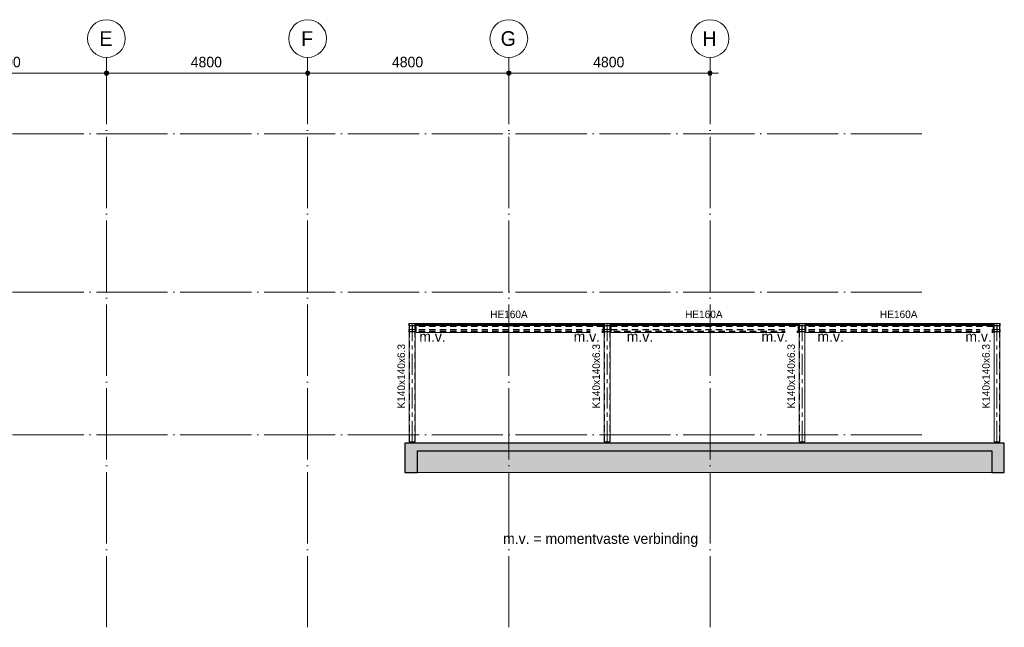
# Model space of a CAD drawing. Header units: millimetres. Extents: x -1359 to 538036, y -4592 to 9900.
# Tile 6 of 43: x 71906 to 95395, y -4592 to 9900. Entities that reach past the tile are written whole.
import ezdxf

# ---------------------------------------------------------------- set-up
doc = ezdxf.new("R2010")
doc.units = ezdxf.units.MM
for name, pattern in [('WSP_hartlijn', [800, 500, -100, 100, -100]), ('WSP_hhidden', [250, 150, -100]), ('WSP_stramienlijn', [2000, 1700, -150, 0, -150])]:
    doc.linetypes.add(name, pattern=pattern)
for name, color, linetype, lineweight in [('00_algemeen - hartlijn', 7, 'WSP_hartlijn', 13), ('00_algemeen - hhidden - 0_13mm', 7, 'WSP_hhidden', 13), ('00_maatvoering', 8, 'Continuous', 13), ('00_maatvoering-100', 8, 'Continuous', 13), ('00_text', 7, 'Continuous', 13), ('07_stramien', 4, 'Continuous', 13), ('07_stramien - levels', 7, 'Continuous', 13), ('16_funderingsconstructies - voeten en balken -cut-', 3, 'Continuous', 25), ('23_vloeren - hatch', 1, 'Continuous', 18), ('23_vloeren -cut-', 3, 'Continuous', 25), ('28_hoofddraagconstructies - kolommen en liggers', 1, 'Continuous', 13), ('28_hoofddraagconstructies - kolommen en liggers - hout', 1, 'Continuous', 13), ('28_hoofddraagconstructies - kolommen en liggers - staal', 1, 'Continuous', 13), ('28_hoofddraagconstructies - kolommen en liggers - staal -cut-', 2, 'Continuous', 13), ('28_hoofddraagconstructies - tags', 7, 'Continuous', 18)]:
    doc.layers.add(name, color=color, linetype=linetype, lineweight=lineweight)
doc.layers.add('16_funderingsconstructies - voeten en balken', color=2, linetype='Continuous')
doc.styles.add('Revittext', font='txt', dxfattribs={"height": 250})
doc.styles.add('Revittext_1', font='txt', dxfattribs={"height": 180})
doc.styles.add('Revittext_2', font='txt', dxfattribs={"height": 350})
doc.dimstyles.new('WSP_25_-_transparant', dxfattribs={"dimscale": 304.8, "dimtxt": 252.223969, "dimasz": 1.312336, "dimexe": 0.656168, "dimexo": 0.0625, "dimgap": 0.213255, "dimtad": 1, "dimdec": 0, "dimzin": 0, "dimdsep": 46, "dimtxsty": 'Revittext', "dimblk1": 'DOTSMALL', "dimblk2": 'DOTSMALL', "dimsah": 1, "dimcen": 0.09, "dimdle": 0.656168, "dimazin": 0, "dimtfac": 1, "dimtdec": 4, "dimtix": 1, "dimtmove": 0, "dimatfit": 3, "dimfxl": 0.656168, "dimfxlon": 1, "dimtvp": 1, "dimtolj": 1, "dimtzin": 0, "dimarcsym": 2})

# ---------------------------------------------------------------- blocks, each defined once
blk = doc.blocks.new('28_WSP_SF_staal - HE v21-0 - HE160A-1335119-as 5')
at = {"layer": '28_hoofddraagconstructies - kolommen en liggers', "linetype": 'WSP_hhidden'}
blk.add_hatch(color=256, dxfattribs=at).paths.add_polyline_path([(36065, 2454), (36225, 2454), (36225, 2463), (36160, 2463), (36154, 2466), (36149, 2471), (36148, 2478), (36148, 2585), (36151, 2591), (36156, 2595), (36163, 2597), (36225, 2597), (36225, 2606), (36065, 2606), (36065, 2597), (36130, 2596), (36136, 2594), (36141, 2588), (36142, 2582), (36142, 2474), (36139, 2468), (36134, 2464), (36126, 2463), (36065, 2463)])
at = {"layer": '00_algemeen - hartlijn'}
blk.add_line((36145, 2654), (36145, 2606), dxfattribs=at)
at = {"layer": '28_hoofddraagconstructies - kolommen en liggers - staal'}
for p, q in [((36065, 2654), (36070, 2654)), ((36065, 2606), (36065, 2654)), ((36077, 2654), (36213, 2654)), ((36220, 2654), (36225, 2654)), ((36225, 2654), (36225, 2606)), ((36065, 2511), (36127, 2511)), ((36065, 2511), (36065, 2463)), ((36163, 2511), (36225, 2511)), ((36225, 2511), (36225, 2463))]:
    blk.add_line(p, q, dxfattribs=at)
for centre, start_param, end_param in [((36127, 2526), 4.712389, 6.257775), ((36163, 2526), 3.167003, 4.712389)]:
    blk.add_ellipse(centre, major_axis=(15, 0), ratio=0.999886, start_param=start_param, end_param=end_param, dxfattribs=at)
at = {"layer": '28_hoofddraagconstructies - kolommen en liggers - staal -cut-'}
for p, q in [((36065, 2606), (36065, 2597)), ((36225, 2606), (36065, 2606)), ((36065, 2597), (36127, 2597)), ((36163, 2597), (36225, 2597)), ((36225, 2597), (36225, 2606)), ((36127, 2463), (36065, 2463)), ((36065, 2463), (36065, 2454)), ((36065, 2454), (36225, 2454)), ((36142, 2582), (36142, 2478)), ((36148, 2478), (36148, 2582)), ((36225, 2463), (36163, 2463)), ((36225, 2454), (36225, 2463))]:
    blk.add_line(p, q, dxfattribs=at)
at = {"layer": '28_hoofddraagconstructies - kolommen en liggers - staal -cut-', "flags": 128}
for points in [[(36127, 2597), (36130, 2596), (36134, 2595), (36136, 2594), (36139, 2591), (36141, 2588), (36142, 2585), (36142, 2582)], [(36148, 2582), (36148, 2585), (36149, 2588), (36151, 2591), (36154, 2594), (36156, 2595), (36160, 2596), (36163, 2597)], [(36142, 2478), (36142, 2474), (36141, 2471), (36139, 2468), (36136, 2466), (36134, 2464), (36130, 2463), (36127, 2463)], [(36163, 2463), (36160, 2463), (36156, 2464), (36154, 2466), (36151, 2468), (36149, 2471), (36148, 2474), (36148, 2478)]]:
    blk.add_lwpolyline(points, dxfattribs=at)
blk = doc.blocks.new('28_WSP_SF_staal - HE v21-0 - HE160A-V19-as 5')
at = {"layer": '28_hoofddraagconstructies - kolommen en liggers', "linetype": 'WSP_hhidden'}
blk.add_hatch(color=256, dxfattribs=at).paths.add_polyline_path([(31415, 2454), (31575, 2454), (31575, 2463), (31510, 2463), (31504, 2466), (31499, 2471), (31498, 2478), (31498, 2585), (31501, 2591), (31506, 2595), (31513, 2597), (31575, 2597), (31575, 2606), (31415, 2606), (31415, 2597), (31480, 2596), (31486, 2594), (31491, 2588), (31492, 2582), (31492, 2474), (31489, 2468), (31484, 2464), (31477, 2463), (31415, 2463)])
at = {"layer": '00_algemeen - hartlijn'}
blk.add_line((31495, 2654), (31495, 2606), dxfattribs=at)
at = {"layer": '28_hoofddraagconstructies - kolommen en liggers - staal'}
for p, q in [((31415, 2654), (31563, 2654)), ((31415, 2606), (31415, 2654)), ((31570, 2654), (31575, 2654)), ((31575, 2654), (31575, 2606)), ((31415, 2511), (31477, 2511)), ((31415, 2511), (31415, 2463)), ((31513, 2511), (31575, 2511)), ((31575, 2511), (31575, 2463))]:
    blk.add_line(p, q, dxfattribs=at)
for centre, start_param, end_param in [((31477, 2526), 4.712389, 6.257775), ((31513, 2526), 3.167003, 4.712389)]:
    blk.add_ellipse(centre, major_axis=(15, 0), ratio=0.999886, start_param=start_param, end_param=end_param, dxfattribs=at)
at = {"layer": '28_hoofddraagconstructies - kolommen en liggers - staal -cut-'}
for p, q in [((31415, 2606), (31415, 2597)), ((31575, 2606), (31415, 2606)), ((31415, 2597), (31477, 2597)), ((31513, 2597), (31575, 2597)), ((31575, 2597), (31575, 2606)), ((31477, 2463), (31415, 2463)), ((31415, 2463), (31415, 2454)), ((31415, 2454), (31575, 2454)), ((31492, 2582), (31492, 2478)), ((31498, 2478), (31498, 2582)), ((31575, 2463), (31513, 2463)), ((31575, 2454), (31575, 2463))]:
    blk.add_line(p, q, dxfattribs=at)
at = {"layer": '28_hoofddraagconstructies - kolommen en liggers - staal -cut-', "flags": 128}
for points in [[(31477, 2597), (31480, 2596), (31484, 2595), (31486, 2594), (31489, 2591), (31491, 2588), (31492, 2585), (31492, 2582)], [(31498, 2582), (31498, 2585), (31499, 2588), (31501, 2591), (31504, 2594), (31506, 2595), (31510, 2596), (31513, 2597)], [(31492, 2478), (31492, 2474), (31491, 2471), (31489, 2468), (31486, 2466), (31484, 2464), (31480, 2463), (31477, 2463)], [(31513, 2463), (31510, 2463), (31506, 2464), (31504, 2466), (31501, 2468), (31499, 2471), (31498, 2474), (31498, 2478)]]:
    blk.add_lwpolyline(points, dxfattribs=at)
blk = doc.blocks.new('28_WSP_SF_staal - HE v21-0 - HE160A-V20-as 5')
at = {"layer": '28_hoofddraagconstructies - kolommen en liggers', "linetype": 'WSP_hhidden'}
blk.add_hatch(color=256, dxfattribs=at).paths.add_polyline_path([(40875, 2454), (40875, 2463), (40810, 2463), (40804, 2466), (40799, 2471), (40798, 2478), (40798, 2585), (40801, 2591), (40806, 2595), (40813, 2597), (40875, 2597), (40875, 2606), (40715, 2606), (40715, 2597), (40780, 2596), (40786, 2594), (40791, 2588), (40792, 2582), (40792, 2474), (40789, 2468), (40784, 2464), (40777, 2463), (40715, 2463), (40715, 2454), (40788, 2454)])
at = {"layer": '00_algemeen - hartlijn'}
blk.add_line((40795, 2654), (40795, 2606), dxfattribs=at)
at = {"layer": '28_hoofddraagconstructies - kolommen en liggers - staal'}
for p, q in [((40715, 2654), (40720, 2654)), ((40715, 2606), (40715, 2654)), ((40727, 2654), (40863, 2654)), ((40870, 2654), (40875, 2654)), ((40875, 2654), (40875, 2606)), ((40715, 2511), (40777, 2511)), ((40715, 2511), (40715, 2463)), ((40813, 2511), (40875, 2511)), ((40875, 2511), (40875, 2463))]:
    blk.add_line(p, q, dxfattribs=at)
for centre, start_param, end_param in [((40777, 2526), 4.712389, 6.257775), ((40813, 2526), 3.167003, 4.712389)]:
    blk.add_ellipse(centre, major_axis=(15, 0), ratio=0.999886, start_param=start_param, end_param=end_param, dxfattribs=at)
at = {"layer": '28_hoofddraagconstructies - kolommen en liggers - staal -cut-'}
for p, q in [((40715, 2606), (40715, 2597)), ((40875, 2606), (40715, 2606)), ((40715, 2597), (40777, 2597)), ((40813, 2597), (40875, 2597)), ((40875, 2597), (40875, 2606)), ((40777, 2463), (40715, 2463)), ((40715, 2463), (40715, 2454)), ((40715, 2454), (40875, 2454)), ((40792, 2582), (40792, 2478)), ((40798, 2478), (40798, 2582)), ((40875, 2463), (40813, 2463)), ((40875, 2454), (40875, 2463))]:
    blk.add_line(p, q, dxfattribs=at)
at = {"layer": '28_hoofddraagconstructies - kolommen en liggers - staal -cut-', "flags": 128}
for points in [[(40777, 2597), (40780, 2596), (40784, 2595), (40786, 2594), (40789, 2591), (40791, 2588), (40792, 2585), (40792, 2582)], [(40798, 2582), (40798, 2585), (40799, 2588), (40801, 2591), (40804, 2594), (40806, 2595), (40810, 2596), (40813, 2597)], [(40792, 2478), (40792, 2474), (40791, 2471), (40789, 2468), (40786, 2466), (40784, 2464), (40780, 2463), (40777, 2463)], [(40813, 2463), (40810, 2463), (40806, 2464), (40804, 2466), (40801, 2468), (40799, 2471), (40798, 2474), (40798, 2478)]]:
    blk.add_lwpolyline(points, dxfattribs=at)
blk = doc.blocks.new('28_WSP_SF_staal - HE v21-0 - HE160A-V21-as 5')
at = {"layer": '28_hoofddraagconstructies - kolommen en liggers', "linetype": 'WSP_hhidden'}
blk.add_hatch(color=256, dxfattribs=at).paths.add_polyline_path([(45449, 2454), (45525, 2454), (45525, 2463), (45460, 2463), (45454, 2466), (45449, 2472), (45448, 2478), (45448, 2585), (45451, 2591), (45456, 2595), (45463, 2597), (45525, 2597), (45525, 2606), (45365, 2606), (45365, 2597), (45430, 2596), (45436, 2594), (45441, 2588), (45442, 2582), (45442, 2474), (45439, 2468), (45434, 2464), (45427, 2463), (45365, 2463), (45365, 2454)])
at = {"layer": '00_algemeen - hartlijn'}
blk.add_line((45445, 2654), (45445, 2606), dxfattribs=at)
at = {"layer": '28_hoofddraagconstructies - kolommen en liggers - staal'}
for p, q in [((45365, 2654), (45370, 2654)), ((45365, 2606), (45365, 2654)), ((45377, 2654), (45525, 2654)), ((45525, 2654), (45525, 2606)), ((45365, 2511), (45427, 2511)), ((45365, 2511), (45365, 2463)), ((45463, 2511), (45525, 2511)), ((45525, 2511), (45525, 2463))]:
    blk.add_line(p, q, dxfattribs=at)
for centre, start_param, end_param in [((45427, 2526), 4.712389, 6.257775), ((45463, 2526), 3.167003, 4.712389)]:
    blk.add_ellipse(centre, major_axis=(15, 0), ratio=0.999886, start_param=start_param, end_param=end_param, dxfattribs=at)
at = {"layer": '28_hoofddraagconstructies - kolommen en liggers - staal -cut-'}
for p, q in [((45365, 2606), (45365, 2597)), ((45525, 2606), (45365, 2606)), ((45365, 2597), (45427, 2597)), ((45463, 2597), (45525, 2597)), ((45525, 2597), (45525, 2606)), ((45427, 2463), (45365, 2463)), ((45365, 2463), (45365, 2454)), ((45365, 2454), (45525, 2454)), ((45442, 2582), (45442, 2478)), ((45448, 2478), (45448, 2582)), ((45525, 2463), (45463, 2463)), ((45525, 2454), (45525, 2463))]:
    blk.add_line(p, q, dxfattribs=at)
at = {"layer": '28_hoofddraagconstructies - kolommen en liggers - staal -cut-', "flags": 128}
for points in [[(45427, 2597), (45430, 2596), (45434, 2595), (45436, 2594), (45439, 2591), (45441, 2588), (45442, 2585), (45442, 2582)], [(45448, 2582), (45448, 2585), (45449, 2588), (45451, 2591), (45454, 2594), (45456, 2595), (45460, 2596), (45463, 2597)], [(45442, 2478), (45442, 2474), (45441, 2471), (45439, 2468), (45436, 2466), (45434, 2464), (45430, 2463), (45427, 2463)], [(45463, 2463), (45460, 2463), (45456, 2464), (45454, 2466), (45451, 2468), (45449, 2471), (45448, 2474), (45448, 2478)]]:
    blk.add_lwpolyline(points, dxfattribs=at)
blk = doc.blocks.new('28_WSP_SC_staal - RHS v18-0 - SHSC 140x140x6_3 - S275-V24-as 5')
at = {"layer": '00_algemeen - hartlijn'}
for p, q in [((45445, 2654), (45445, 2655)), ((45445, -170), (45445, 2454))]:
    blk.add_line(p, q, dxfattribs=at)
at = {"layer": '00_algemeen - hhidden - 0_13mm'}
for p, q in [((45381, 2654), (45381, 2655)), ((45381, 2511), (45381, 2597)), ((45509, 2654), (45509, 2655)), ((45509, 2511), (45509, 2597)), ((45381, -170), (45381, 2454)), ((45509, -170), (45509, 2454))]:
    blk.add_line(p, q, dxfattribs=at)
at = {"layer": '28_hoofddraagconstructies - kolommen en liggers', "linetype": 'WSP_hhidden'}
for p, q in [((45381, 2597), (45381, 2654)), ((45445, 2454), (45445, 2606)), ((45509, 2597), (45509, 2654)), ((45381, 2454), (45381, 2511)), ((45509, 2454), (45509, 2511))]:
    blk.add_line(p, q, dxfattribs=at)
blk = doc.blocks.new('28_WSP_SF_staal - HE v21-0 - HE160A-V25-as 5')
at = {"layer": '00_algemeen - hartlijn'}
for p, q in [((31588, 2579), (31578, 2579)), ((36062, 2579), (36052, 2579))]:
    blk.add_line(p, q, dxfattribs=at)
at = {"layer": '28_hoofddraagconstructies - kolommen en liggers', "linetype": 'WSP_hhidden'}
blk.add_line((36052, 2579), (31588, 2579), dxfattribs=at)
blk = doc.blocks.new('28_WSP_SF_staal - HE v21-0 - HE160A-V18-as 5')
at = {"layer": '00_algemeen - hartlijn'}
for p, q in [((36228, 2579), (36238, 2579)), ((40702, 2579), (40712, 2579))]:
    blk.add_line(p, q, dxfattribs=at)
at = {"layer": '28_hoofddraagconstructies - kolommen en liggers', "linetype": 'WSP_hhidden'}
blk.add_line((36238, 2579), (40702, 2579), dxfattribs=at)
blk = doc.blocks.new('28_WSP_SF_staal - STRIP v18-0 - RECT 60x6-1335120-as 5')
at = {"layer": '28_hoofddraagconstructies - kolommen en liggers', "linetype": 'WSP_hhidden'}
blk.add_hatch(color=256, dxfattribs=at).paths.add_polyline_path([(42962, 2600), (43037, 2600), (43037, 2606), (42962, 2606)])
for p, q in [((43090, 2608), (43115, 2609)), ((43490, 2609), (43121, 2601)), ((43190, 2609), (43166, 2608)), ((43552, 2618), (43576, 2618)), ((43651, 2618), (43627, 2618)), ((43951, 2618), (43627, 2612)), ((44013, 2627), (44037, 2627)), ((44112, 2627), (44088, 2627)), ((44412, 2627), (44088, 2621)), ((44474, 2636), (44499, 2637)), ((44574, 2637), (44549, 2636)), ((44874, 2637), (44549, 2630)), ((44935, 2645), (44960, 2646)), ((45035, 2646), (45011, 2645)), ((45335, 2646), (45011, 2639)), ((45412, 2647), (45365, 2646)), ((45412, 2653), (45412, 2647))]:
    blk.add_line(p, q, dxfattribs=at)
at = {"layer": '28_hoofddraagconstructies - kolommen en liggers - staal'}
for p, q in [((42962, 2606), (43090, 2608)), ((43166, 2608), (43037, 2606)), ((43120, 2601), (43037, 2600)), ((43120, 2609), (43552, 2618)), ((43627, 2618), (43195, 2609)), ((43627, 2612), (43495, 2609)), ((43581, 2618), (44013, 2627)), ((44088, 2627), (43656, 2618)), ((44088, 2621), (43956, 2618)), ((44042, 2627), (44474, 2636)), ((44549, 2636), (44117, 2627)), ((44549, 2630), (44417, 2627)), ((44503, 2637), (44935, 2645)), ((45011, 2645), (44579, 2637)), ((45011, 2639), (44879, 2637)), ((44965, 2646), (45365, 2654)), ((45412, 2653), (45040, 2646)), ((45365, 2646), (45340, 2646)), ((45365, 2654), (45411, 2653))]:
    blk.add_line(p, q, dxfattribs=at)
at = {"layer": '28_hoofddraagconstructies - kolommen en liggers - staal -cut-'}
for p, q in [((42962, 2606), (42962, 2600)), ((43037, 2606), (42962, 2606)), ((42962, 2600), (43037, 2600)), ((43037, 2600), (43037, 2606))]:
    blk.add_line(p, q, dxfattribs=at)
blk = doc.blocks.new('28_WSP_SF_staal - STRIP v18-0 - RECT 60x6-1335121-as 5')
at = {"layer": '28_hoofddraagconstructies - kolommen en liggers', "linetype": 'WSP_hhidden'}
blk.add_hatch(color=256, dxfattribs=at).paths.add_polyline_path([(43278, 2600), (43278, 2606), (43203, 2606), (43203, 2600)])
for p, q in [((40828, 2647), (40828, 2653)), ((40876, 2646), (40828, 2647)), ((41229, 2639), (40905, 2646)), ((41229, 2645), (41205, 2646)), ((41280, 2646), (41305, 2645)), ((41691, 2630), (41366, 2637)), ((41691, 2636), (41666, 2637)), ((41741, 2637), (41766, 2636)), ((42152, 2621), (41828, 2627)), ((42152, 2627), (42128, 2627)), ((42203, 2627), (42227, 2627)), ((42613, 2612), (42289, 2618)), ((42613, 2618), (42589, 2618)), ((42664, 2618), (42688, 2618)), ((43119, 2601), (42750, 2609)), ((43074, 2608), (43050, 2609)), ((43125, 2609), (43150, 2608))]:
    blk.add_line(p, q, dxfattribs=at)
at = {"layer": '28_hoofddraagconstructies - kolommen en liggers - staal'}
for p, q in [((41200, 2646), (40828, 2653)), ((40829, 2653), (40875, 2654)), ((40875, 2654), (41275, 2646)), ((40900, 2646), (40876, 2646)), ((41661, 2637), (41229, 2645)), ((41361, 2637), (41229, 2639)), ((41305, 2645), (41737, 2637)), ((42123, 2627), (41691, 2636)), ((41823, 2627), (41691, 2630)), ((41766, 2636), (42198, 2627)), ((42584, 2618), (42152, 2627)), ((42284, 2618), (42152, 2621)), ((42227, 2627), (42659, 2618)), ((43045, 2609), (42613, 2618)), ((42745, 2609), (42613, 2612)), ((42688, 2618), (43120, 2609)), ((43203, 2606), (43074, 2608)), ((43203, 2600), (43120, 2601)), ((43150, 2608), (43278, 2606))]:
    blk.add_line(p, q, dxfattribs=at)
at = {"layer": '28_hoofddraagconstructies - kolommen en liggers - staal -cut-'}
for p, q in [((43278, 2606), (43203, 2606)), ((43203, 2606), (43203, 2600)), ((43203, 2600), (43278, 2600)), ((43278, 2600), (43278, 2606))]:
    blk.add_line(p, q, dxfattribs=at)
blk = doc.blocks.new('28_WSP_SF_staal - STRIP v18-0 - RECT 60x6-V26-as 5')
at = {"layer": '28_hoofddraagconstructies - kolommen en liggers', "linetype": 'WSP_hhidden'}
blk.add_hatch(color=256, dxfattribs=at).paths.add_polyline_path([(38312, 2600), (38387, 2600), (38387, 2606), (38312, 2606)])
for p, q in [((38440, 2608), (38465, 2609)), ((38840, 2609), (38471, 2601)), ((38540, 2609), (38516, 2608)), ((38902, 2618), (38926, 2618)), ((39001, 2618), (38977, 2618)), ((39301, 2618), (38977, 2612)), ((39363, 2627), (39387, 2627)), ((39462, 2627), (39438, 2627)), ((39762, 2627), (39438, 2621)), ((39824, 2636), (39849, 2637)), ((39924, 2637), (39899, 2636)), ((40224, 2637), (39899, 2630)), ((40285, 2645), (40310, 2646)), ((40385, 2646), (40361, 2645)), ((40685, 2646), (40361, 2639)), ((40762, 2647), (40715, 2646)), ((40762, 2653), (40762, 2647))]:
    blk.add_line(p, q, dxfattribs=at)
at = {"layer": '28_hoofddraagconstructies - kolommen en liggers - staal'}
for p, q in [((38312, 2606), (38440, 2608)), ((38516, 2608), (38387, 2606)), ((38470, 2601), (38387, 2600)), ((38470, 2609), (38902, 2618)), ((38977, 2618), (38545, 2609)), ((38977, 2612), (38845, 2609)), ((38931, 2618), (39363, 2627)), ((39438, 2627), (39006, 2618)), ((39438, 2621), (39306, 2618)), ((39392, 2627), (39824, 2636)), ((39899, 2636), (39467, 2627)), ((39899, 2630), (39767, 2627)), ((39853, 2637), (40285, 2645)), ((40361, 2645), (39929, 2637)), ((40361, 2639), (40229, 2637)), ((40315, 2646), (40715, 2654)), ((40762, 2653), (40390, 2646)), ((40715, 2646), (40690, 2646)), ((40715, 2654), (40761, 2653))]:
    blk.add_line(p, q, dxfattribs=at)
at = {"layer": '28_hoofddraagconstructies - kolommen en liggers - staal -cut-'}
for p, q in [((38312, 2606), (38312, 2600)), ((38387, 2606), (38312, 2606)), ((38312, 2600), (38387, 2600)), ((38387, 2600), (38387, 2606))]:
    blk.add_line(p, q, dxfattribs=at)
blk = doc.blocks.new('28_WSP_SF_staal - STRIP v18-0 - RECT 60x6-V27-as 5')
at = {"layer": '28_hoofddraagconstructies - kolommen en liggers', "linetype": 'WSP_hhidden'}
blk.add_hatch(color=256, dxfattribs=at).paths.add_polyline_path([(38628, 2600), (38628, 2606), (38553, 2606), (38553, 2600)])
for p, q in [((36178, 2647), (36178, 2653)), ((36225, 2646), (36178, 2647)), ((36579, 2639), (36255, 2646)), ((36579, 2645), (36555, 2646)), ((36630, 2646), (36655, 2645)), ((37041, 2630), (36716, 2637)), ((37041, 2636), (37016, 2637)), ((37091, 2637), (37116, 2636)), ((37502, 2621), (37178, 2627)), ((37502, 2627), (37478, 2627)), ((37553, 2627), (37577, 2627)), ((37963, 2612), (37639, 2618)), ((37963, 2618), (37939, 2618)), ((38014, 2618), (38038, 2618)), ((38469, 2601), (38100, 2609)), ((38424, 2608), (38400, 2609)), ((38475, 2609), (38500, 2608))]:
    blk.add_line(p, q, dxfattribs=at)
at = {"layer": '28_hoofddraagconstructies - kolommen en liggers - staal'}
for p, q in [((36550, 2646), (36178, 2653)), ((36179, 2653), (36225, 2654)), ((36225, 2654), (36625, 2646)), ((36250, 2646), (36225, 2646)), ((37011, 2637), (36579, 2645)), ((36711, 2637), (36579, 2639)), ((36655, 2645), (37087, 2637)), ((37473, 2627), (37041, 2636)), ((37173, 2627), (37041, 2630)), ((37116, 2636), (37548, 2627)), ((37934, 2618), (37502, 2627)), ((37634, 2618), (37502, 2621)), ((37577, 2627), (38009, 2618)), ((38395, 2609), (37963, 2618)), ((38095, 2609), (37963, 2612)), ((38038, 2618), (38470, 2609)), ((38553, 2606), (38424, 2608)), ((38553, 2600), (38470, 2601)), ((38500, 2608), (38628, 2606))]:
    blk.add_line(p, q, dxfattribs=at)
at = {"layer": '28_hoofddraagconstructies - kolommen en liggers - staal -cut-'}
for p, q in [((38628, 2606), (38553, 2606)), ((38553, 2606), (38553, 2600)), ((38553, 2600), (38628, 2600)), ((38628, 2600), (38628, 2606))]:
    blk.add_line(p, q, dxfattribs=at)
blk = doc.blocks.new('Grid - Stramienbol 9_0mm-3500-as 5')
at = {"layer": '07_stramien'}
blk.add_circle((5000, 9450), 450, dxfattribs=at)
blk = doc.blocks.new('DIMBLOCK15-as 5')
at = {"layer": '00_maatvoering-100'}
h = blk.add_hatch(color=256, dxfattribs=at)
edge = h.paths.add_edge_path()
edge.add_arc((69175, 8626), 50, 0, 360)
h = blk.add_hatch(color=256, dxfattribs=at)
edge = h.paths.add_edge_path()
edge.add_arc((73975, 8626), 50, 0, 360)
for p, q in [((69175, 8826), (69175, 8426)), ((69175, 8626), (69175, 8826)), ((73975, 8826), (73975, 8426)), ((73975, 8626), (73975, 8826)), ((69175, 8626), (73975, 8626))]:
    blk.add_line(p, q, dxfattribs=at)
for centre in [(69175, 8626), (73975, 8626)]:
    blk.add_circle(centre, 50, dxfattribs=at)
at = {"layer": '00_maatvoering-100', "color": 0, "insert": (71187, 9015), "char_height": 250, "width": 931.29, "attachment_point": 1, "line_spacing_factor": 0.931288, "style": 'Revittext'}
blk.add_mtext('4800', dxfattribs=at)
blk = doc.blocks.new('_DotSmall')
at = {"color": 0, "linetype": 'ByBlock', "const_width": 0.5}
blk.add_lwpolyline([(-0.0625, 0, 1), (0.0625, 0, 1)], format="xyb", close=True, dxfattribs=at)
blk = doc.blocks.new('DIMBLOCK16-as 5')
at = {"layer": '00_maatvoering-100'}
h = blk.add_hatch(color=256, dxfattribs=at)
edge = h.paths.add_edge_path()
edge.add_arc((73975, 8626), 50, 0, 360)
h = blk.add_hatch(color=256, dxfattribs=at)
edge = h.paths.add_edge_path()
edge.add_arc((78775, 8626), 50, 0, 360)
for p, q in [((73975, 8826), (73975, 8426)), ((73975, 8626), (73975, 8826)), ((78775, 8826), (78775, 8426)), ((78775, 8626), (78775, 8826)), ((73975, 8626), (78775, 8626))]:
    blk.add_line(p, q, dxfattribs=at)
for centre in [(73975, 8626), (78775, 8626)]:
    blk.add_circle(centre, 50, dxfattribs=at)
at = {"layer": '00_maatvoering-100', "color": 0, "insert": (75987, 9015), "char_height": 250, "width": 931.29, "attachment_point": 1, "line_spacing_factor": 0.931288, "style": 'Revittext'}
blk.add_mtext('4800', dxfattribs=at)
blk = doc.blocks.new('DIMBLOCK17-as 5')
at = {"layer": '00_maatvoering-100'}
h = blk.add_hatch(color=256, dxfattribs=at)
edge = h.paths.add_edge_path()
edge.add_arc((78775, 8626), 50, 0, 360)
h = blk.add_hatch(color=256, dxfattribs=at)
edge = h.paths.add_edge_path()
edge.add_arc((83575, 8626), 50, 0, 360)
for p, q in [((78775, 8826), (78775, 8426)), ((78775, 8626), (78775, 8826)), ((83575, 8826), (83575, 8426)), ((83575, 8626), (83575, 8826)), ((78775, 8626), (83575, 8626))]:
    blk.add_line(p, q, dxfattribs=at)
for centre in [(78775, 8626), (83575, 8626)]:
    blk.add_circle(centre, 50, dxfattribs=at)
at = {"layer": '00_maatvoering-100', "color": 0, "insert": (80787, 9015), "char_height": 250, "width": 931.29, "attachment_point": 1, "line_spacing_factor": 0.931288, "style": 'Revittext'}
blk.add_mtext('4800', dxfattribs=at)
blk = doc.blocks.new('DIMBLOCK18-as 5')
at = {"layer": '00_maatvoering-100'}
h = blk.add_hatch(color=256, dxfattribs=at)
edge = h.paths.add_edge_path()
edge.add_arc((83575, 8626), 50, 0, 360)
h = blk.add_hatch(color=256, dxfattribs=at)
edge = h.paths.add_edge_path()
edge.add_arc((88375, 8626), 50, 0, 360)
for p, q in [((83575, 8826), (83575, 8426)), ((83575, 8626), (83575, 8826)), ((88375, 8826), (88375, 8426)), ((88375, 8626), (88375, 8826)), ((83575, 8626), (88575, 8626))]:
    blk.add_line(p, q, dxfattribs=at)
for centre in [(83575, 8626), (88375, 8626)]:
    blk.add_circle(centre, 50, dxfattribs=at)
at = {"layer": '00_maatvoering-100', "color": 0, "insert": (85587, 9015), "char_height": 250, "width": 931.29, "attachment_point": 1, "line_spacing_factor": 0.931288, "style": 'Revittext'}
blk.add_mtext('4800', dxfattribs=at)

msp = doc.modelspace()

# ---------------------------------------------------------------- hatches: boundary and pattern name
at = {"layer": '16_funderingsconstructies - voeten en balken'}
for color, points in [(256, [(81095.4, -900), (81395.4, -900), (81395.4, -380), (81095.4, -380), (81095.4, -514.6)]), (90, [(87484.7, -900), (95095.4, -900), (95095.4, -380), (81395.4, -380), (81395.4, -900), (84670.2, -900)]), (256, [(95095.4, -900), (95395.4, -900), (95395.4, -380), (95095.4, -380), (95095.4, -514.6)])]:
    msp.add_hatch(color=color, dxfattribs=at).paths.add_polyline_path(points)
at = {"layer": '23_vloeren - hatch'}
msp.add_hatch(color=256, dxfattribs=at).paths.add_polyline_path([(95395.4, -380), (95395.4, -200), (81095.4, -200), (81095.4, -380), (94521, -380)])

# ---------------------------------------------------------------- linework, layer by layer
at = {"layer": '07_stramien', "linetype": 'WSP_stramienlijn'}
for p, q in [((73975.4, -4592.4), (73975.4, 9000)), ((78775.4, -4592.4), (78775.4, 9000)), ((83575.4, -4592.4), (83575.4, 9000)), ((88375.4, -4592.4), (88375.4, 9000))]:
    msp.add_line(p, q, dxfattribs=at)
at = {"layer": '07_stramien - levels', "linetype": 'WSP_stramienlijn'}
for p, q in [((49733.1, 7180), (93426.4, 7180)), ((49733.1, 3400), (93426.4, 3400)), ((49733.1, 0), (93426.4, 0))]:
    msp.add_line(p, q, dxfattribs=at)
at = {"layer": '16_funderingsconstructies - voeten en balken', "lineweight": 18}
msp.add_line((81395.4, -900), (95095.4, -900), dxfattribs=at)
at = {"layer": '16_funderingsconstructies - voeten en balken -cut-'}
for p, q in [((81095.4, -380), (81095.4, -900)), ((81395.4, -900), (81395.4, -380)), ((95095.4, -380), (95095.4, -900)), ((95395.4, -900), (95395.4, -380)), ((81095.4, -900), (81395.4, -900)), ((95095.4, -900), (95395.4, -900))]:
    msp.add_line(p, q, dxfattribs=at)
at = {"layer": '23_vloeren -cut-'}
for p, q in [((95395.4, -200), (81095.4, -200)), ((81095.4, -200), (81095.4, -380)), ((95395.4, -380), (95395.4, -200)), ((81395.4, -380), (95095.4, -380))]:
    msp.add_line(p, q, dxfattribs=at)
at = {"layer": '28_hoofddraagconstructies - kolommen en liggers', "linetype": 'WSP_hhidden'}
for p, q in [((81200.4, 2653.7), (81200.4, 2596.8)), ((81340.4, 2596.8), (81340.4, 2653.7)), ((81353.1, 2646), (81353.1, 2653.7)), ((81363.1, 2618.2), (81363.1, 2618.7)), ((81665.2, 2646), (81368.2, 2646)), ((81740.4, 2646), (81668.2, 2646)), ((85522.6, 2646), (85450.4, 2646)), ((85822.6, 2646), (85525.6, 2646)), ((85827.7, 2618.7), (85827.7, 2618.2)), ((85837.7, 2653.7), (85837.7, 2646)), ((85850.4, 2653.7), (85850.4, 2596.8)), ((85990.4, 2596.8), (85990.4, 2653.7)), ((86003.1, 2646), (86003.1, 2653.7)), ((86013.1, 2618.2), (86013.1, 2618.7)), ((86018.2, 2646), (86315.2, 2646)), ((86318.2, 2646), (86390.4, 2646)), ((90100.4, 2646), (90172.6, 2646)), ((90175.6, 2646), (90472.6, 2646)), ((90477.7, 2618.7), (90477.7, 2618.2)), ((90487.7, 2653.7), (90487.7, 2646)), ((90500.4, 2653.7), (90500.4, 2596.8)), ((90640.4, 2596.8), (90640.4, 2653.7)), ((90653.1, 2646), (90653.1, 2653.7)), ((90965.2, 2646), (90668.2, 2646)), ((91040.4, 2646), (90968.2, 2646)), ((94822.6, 2646), (94750.4, 2646)), ((95122.6, 2646), (94825.6, 2646)), ((95127.7, 2618.7), (95127.7, 2618.2)), ((95137.7, 2653.7), (95137.7, 2646)), ((95150.4, 2653.7), (95150.4, 2596.8)), ((95290.4, 2596.8), (95290.4, 2653.7)), ((81200.4, 2510.7), (81200.4, 2453.8)), ((81340.4, 2453.8), (81340.4, 2510.7)), ((85827.7, 2474.8), (81363.1, 2474.8)), ((85827.7, 2465.6), (81363.1, 2465.6)), ((85827.7, 2456.3), (81363.1, 2456.3)), ((85827.7, 2447.1), (81363.1, 2447.1)), ((85827.7, 2512), (81363.2, 2512)), ((85827.7, 2503), (81363.2, 2503)), ((85850.4, 2510.7), (85850.4, 2453.8)), ((85990.4, 2453.8), (85990.4, 2510.7)), ((90477.7, 2474.8), (86013.1, 2474.8)), ((90477.7, 2465.6), (86013.1, 2465.6)), ((90477.7, 2456.3), (86013.1, 2456.3)), ((90477.7, 2447.1), (86013.1, 2447.1)), ((86013.2, 2512), (90477.7, 2512)), ((86013.2, 2503), (90477.7, 2503)), ((90500.4, 2510.7), (90500.4, 2453.8)), ((90640.4, 2453.8), (90640.4, 2510.7)), ((95127.7, 2474.8), (90663.1, 2474.8)), ((95127.7, 2465.6), (90663.1, 2465.6)), ((95127.7, 2456.3), (90663.1, 2456.3)), ((95127.7, 2447.1), (90663.1, 2447.1)), ((95127.7, 2512), (90663.2, 2512)), ((95127.7, 2503), (90663.2, 2503)), ((95150.4, 2510.7), (95150.4, 2453.8)), ((95290.4, 2453.8), (95290.4, 2510.7))]:
    msp.add_line(p, q, dxfattribs=at)
at = {"layer": '28_hoofddraagconstructies - kolommen en liggers - hout'}
for p, q in [((81363.1, 2636.6), (81363.1, 2645.8)), ((85827.7, 2645.8), (81363.1, 2645.8)), ((81363.1, 2627.3), (81363.1, 2636.6)), ((85827.7, 2636.6), (81363.1, 2636.6)), ((81363.1, 2618.8), (81363.1, 2627.3)), ((85827.7, 2627.3), (81363.1, 2627.3)), ((81363.1, 2608.9), (81363.1, 2618.1)), ((85827.7, 2618.1), (81363.1, 2618.1)), ((81363.1, 2437.9), (81363.1, 2608.9)), ((85827.7, 2608.9), (81363.1, 2608.9)), ((85827.7, 2645.8), (85827.7, 2636.6)), ((85827.7, 2636.6), (85827.7, 2627.3)), ((85827.7, 2627.3), (85827.7, 2618.8)), ((85827.7, 2618.1), (85827.7, 2608.9)), ((85827.7, 2608.9), (85827.7, 2437.9)), ((86013.1, 2636.6), (86013.1, 2645.8)), ((90477.7, 2645.8), (86013.1, 2645.8)), ((86013.1, 2627.3), (86013.1, 2636.6)), ((90477.7, 2636.6), (86013.1, 2636.6)), ((86013.1, 2618.8), (86013.1, 2627.3)), ((90477.7, 2627.3), (86013.1, 2627.3)), ((86013.1, 2608.9), (86013.1, 2618.1)), ((90477.7, 2618.1), (86013.1, 2618.1)), ((86013.1, 2437.9), (86013.1, 2608.9)), ((90477.7, 2608.9), (86013.1, 2608.9)), ((90477.7, 2645.8), (90477.7, 2636.6)), ((90477.7, 2636.6), (90477.7, 2627.3)), ((90477.7, 2627.3), (90477.7, 2618.8)), ((90477.7, 2618.1), (90477.7, 2608.9)), ((90477.7, 2608.9), (90477.7, 2437.9)), ((90663.1, 2636.6), (90663.1, 2645.8)), ((95127.7, 2645.8), (90663.1, 2645.8)), ((90663.1, 2627.3), (90663.1, 2636.6)), ((95127.7, 2636.6), (90663.1, 2636.6)), ((90663.1, 2618.1), (90663.1, 2627.3)), ((95127.7, 2627.3), (90663.1, 2627.3)), ((90663.1, 2608.9), (90663.1, 2618.1)), ((95127.7, 2618.1), (90663.1, 2618.1)), ((90663.1, 2437.9), (90663.1, 2608.9)), ((95127.7, 2608.9), (90663.1, 2608.9)), ((95127.7, 2645.8), (95127.7, 2636.6)), ((95127.7, 2636.6), (95127.7, 2627.3)), ((95127.7, 2627.3), (95127.7, 2618.8)), ((95127.7, 2618.1), (95127.7, 2608.9)), ((95127.7, 2608.9), (95127.7, 2437.9)), ((85827.7, 2437.9), (81363.1, 2437.9)), ((90477.7, 2437.9), (86013.1, 2437.9)), ((95127.7, 2437.9), (90663.1, 2437.9))]:
    msp.add_line(p, q, dxfattribs=at)
at = {"layer": '28_hoofddraagconstructies - kolommen en liggers - staal'}
for p, q in [((81200.4, 2655), (81200.4, 2653.7)), ((81200.4, 2655), (81216.2, 2655)), ((81200.4, 2596.8), (81200.4, 2510.7)), ((81216.2, 2655), (81324.7, 2655)), ((81324.7, 2655), (81340.4, 2655)), ((81340.4, 2653.7), (81340.4, 2655)), ((81340.4, 2510.7), (81340.4, 2596.8)), ((81353.1, 2653.8), (81353.1, 2655)), ((85837.7, 2655), (81353.1, 2655)), ((81353.1, 2631), (81353.1, 2646)), ((81365.2, 2646), (81353.1, 2646)), ((81353.1, 2527), (81353.1, 2631)), ((85447.4, 2646), (81743.4, 2646)), ((85837.7, 2646), (85825.6, 2646)), ((85837.7, 2655), (85837.7, 2653.8)), ((85837.7, 2646), (85837.7, 2631)), ((85837.7, 2631), (85837.7, 2527)), ((85850.4, 2655), (85850.4, 2653.7)), ((85850.4, 2655), (85866.2, 2655)), ((85850.4, 2596.8), (85850.4, 2510.7)), ((85866.2, 2655), (85974.7, 2655)), ((85974.7, 2655), (85990.4, 2655)), ((85990.4, 2653.7), (85990.4, 2655)), ((85990.4, 2510.7), (85990.4, 2596.8)), ((86003.1, 2653.8), (86003.1, 2655)), ((90487.7, 2655), (86003.1, 2655)), ((86003.1, 2631), (86003.1, 2646)), ((86003.1, 2646), (86015.2, 2646)), ((86003.1, 2527), (86003.1, 2631)), ((86393.4, 2646), (90097.4, 2646)), ((90475.6, 2646), (90487.7, 2646)), ((90487.7, 2655), (90487.7, 2653.8)), ((90487.7, 2646), (90487.7, 2631)), ((90487.7, 2631), (90487.7, 2527)), ((90500.4, 2655), (90500.4, 2653.7)), ((90500.4, 2655), (90516.2, 2655)), ((90500.4, 2596.8), (90500.4, 2510.7)), ((90516.2, 2655), (90624.7, 2655)), ((90624.7, 2655), (90640.4, 2655)), ((90640.4, 2653.7), (90640.4, 2655)), ((90640.4, 2510.7), (90640.4, 2596.8)), ((90653.1, 2653.8), (90653.1, 2655)), ((95137.7, 2655), (90653.1, 2655)), ((90653.1, 2631), (90653.1, 2646)), ((90665.2, 2646), (90653.1, 2646)), ((90653.1, 2527), (90653.1, 2631)), ((94747.4, 2646), (91043.4, 2646)), ((95137.7, 2646), (95125.6, 2646)), ((95137.7, 2655), (95137.7, 2653.8)), ((95137.7, 2646), (95137.7, 2631)), ((95137.7, 2631), (95137.7, 2527)), ((95150.4, 2655), (95150.4, 2653.7)), ((95150.4, 2655), (95166.2, 2655)), ((95150.4, 2596.8), (95150.4, 2510.7)), ((95166.2, 2655), (95274.7, 2655)), ((95274.7, 2655), (95290.4, 2655)), ((95290.4, 2653.7), (95290.4, 2655)), ((95290.4, 2510.7), (95290.4, 2596.8)), ((81200.4, 2453.8), (81200.4, -170)), ((81340.4, -170), (81340.4, 2453.8)), ((81353.1, 2512), (81353.1, 2527)), ((81353.1, 2503), (81353.1, 2512)), ((81363.1, 2512), (81353.1, 2512)), ((81363.1, 2503), (81353.1, 2503)), ((85837.7, 2512), (85827.7, 2512)), ((85837.7, 2503), (85827.7, 2503)), ((85837.7, 2527), (85837.7, 2512)), ((85837.7, 2512), (85837.7, 2503)), ((85850.4, 2453.8), (85850.4, -170)), ((85990.4, -170), (85990.4, 2453.8)), ((86003.1, 2512), (86003.1, 2527)), ((86003.1, 2503), (86003.1, 2512)), ((86003.1, 2512), (86013.1, 2512)), ((86003.1, 2503), (86013.1, 2503)), ((90477.7, 2512), (90487.7, 2512)), ((90477.7, 2503), (90487.7, 2503)), ((90487.7, 2527), (90487.7, 2512)), ((90487.7, 2512), (90487.7, 2503)), ((90500.4, 2453.8), (90500.4, -170)), ((90640.4, -170), (90640.4, 2453.8)), ((90653.1, 2512), (90653.1, 2527)), ((90653.1, 2503), (90653.1, 2512)), ((90663.1, 2512), (90653.1, 2512)), ((90663.1, 2503), (90653.1, 2503)), ((95137.7, 2512), (95127.7, 2512)), ((95137.7, 2503), (95127.7, 2503)), ((95137.7, 2527), (95137.7, 2512)), ((95137.7, 2512), (95137.7, 2503)), ((95150.4, 2453.8), (95150.4, -170)), ((95290.4, -170), (95290.4, 2453.8)), ((81216.2, -170), (81200.4, -170)), ((81324.7, -170), (81216.2, -170)), ((81340.4, -170), (81324.7, -170)), ((85866.2, -170), (85850.4, -170)), ((85974.7, -170), (85866.2, -170)), ((85990.4, -170), (85974.7, -170)), ((90516.2, -170), (90500.4, -170)), ((90624.7, -170), (90516.2, -170)), ((90640.4, -170), (90624.7, -170)), ((95166.2, -170), (95150.4, -170)), ((95274.7, -170), (95166.2, -170)), ((95290.4, -170), (95274.7, -170))]:
    msp.add_line(p, q, dxfattribs=at)

# ---------------------------------------------------------------- block references
at = {"layer": '00_algemeen - hartlijn'}
for name in ['28_WSP_SF_staal - HE v21-0 - HE160A-V19-as 5', '28_WSP_SF_staal - HE v21-0 - HE160A-1335119-as 5', '28_WSP_SF_staal - HE v21-0 - HE160A-V20-as 5', '28_WSP_SF_staal - HE v21-0 - HE160A-V21-as 5']:
    msp.add_blockref(name, (49775.4, 0), dxfattribs=at)
at = {"layer": '07_stramien'}
for p in [(68975.4, 0), (73775.4, 0), (78575.4, 0), (83375.4, 0)]:
    msp.add_blockref('Grid - Stramienbol 9_0mm-3500-as 5', p, dxfattribs=at)
at = {"layer": '28_hoofddraagconstructies - kolommen en liggers', "linetype": 'WSP_hhidden'}
for name, p in [('28_WSP_SC_staal - RHS v18-0 - SHSC 140x140x6_3 - S275-V24-as 5', (35825.4, 0)), ('28_WSP_SF_staal - STRIP v18-0 - RECT 60x6-V27-as 5', (45125.4, 0)), ('28_WSP_SF_staal - STRIP v18-0 - RECT 60x6-V26-as 5', (45125.4, 0)), ('28_WSP_SC_staal - RHS v18-0 - SHSC 140x140x6_3 - S275-V24-as 5', (40475.4, 0)), ('28_WSP_SF_staal - STRIP v18-0 - RECT 60x6-V27-as 5', (49775.4, 0)), ('28_WSP_SF_staal - STRIP v18-0 - RECT 60x6-V26-as 5', (49775.4, 0)), ('28_WSP_SC_staal - RHS v18-0 - SHSC 140x140x6_3 - S275-V24-as 5', (45125.4, 0)), ('28_WSP_SF_staal - STRIP v18-0 - RECT 60x6-1335121-as 5', (49775.4, 0)), ('28_WSP_SF_staal - STRIP v18-0 - RECT 60x6-1335120-as 5', (49775.4, 0)), ('28_WSP_SC_staal - RHS v18-0 - SHSC 140x140x6_3 - S275-V24-as 5', (49775.4, 0)), ('28_WSP_SF_staal - HE v21-0 - HE160A-V25-as 5', (49775.4, 0)), ('28_WSP_SF_staal - HE v21-0 - HE160A-V18-as 5', (49775.4, 0)), ('28_WSP_SF_staal - HE v21-0 - HE160A-V25-as 5', (59075.4, 0))]:
    msp.add_blockref(name, p, dxfattribs=at)

# ---------------------------------------------------------------- texts
at = {"layer": '00_text', "lineweight": 18, "char_height": 250, "attachment_point": 1, "style": 'Revittext'}
for s, insert, width in [('m.v.', (81438.5, 2467), 817.721), ('m.v.', (86387.2, 2467), 817.721), ('m.v.', (90936.4, 2467), 817.721), ('m.v. = momentvaste verbinding', (83437.2, -2351.8), 5900.42)]:
    msp.add_mtext(s, dxfattribs=dict(at, insert=insert, width=width))
at = {"layer": '07_stramien', "char_height": 350, "attachment_point": 1, "style": 'Revittext_2'}
for s, insert, width in [('G', (83380.3, 9625.6), 464.979), ('E', (73806.8, 9625.6), 400.844), ('F', (78619.8, 9625.6), 368.776), ('H', (88193.3, 9625.6), 432.911)]:
    msp.add_mtext(s, dxfattribs=dict(at, insert=insert, width=width))
at = {"layer": '28_hoofddraagconstructies - tags', "lineweight": 13, "char_height": 180, "width": 1122.362, "attachment_point": 1, "style": 'Revittext_1'}
for insert in [(83128.7, 2962.4), (87778.7, 2962.4), (92428.7, 2962.4)]:
    msp.add_mtext('HE160A', dxfattribs=dict(at, insert=insert))

# ---------------------------------------------------------------- dimensions: what is measured, and where the dimension line sits
at = {"layer": '00_maatvoering'}
for base, p1, p2, picture, middle in [((73975.4, 8626), (69175.4, 8826), (73975.4, 8826), 'DIMBLOCK15-as 5', (71575.4, 8818.6)), ((78775.4, 8626), (73975.4, 8826), (78775.4, 8826), 'DIMBLOCK16-as 5', (76375.4, 8818.6)), ((83575.4, 8626), (78775.4, 8826), (83575.4, 8826), 'DIMBLOCK17-as 5', (81175.4, 8818.6)), ((88375.4, 8626), (83575.4, 8826), (88375.4, 8826), 'DIMBLOCK18-as 5', (85975.4, 8818.6))]:
    dim = msp.add_linear_dim(base=base, p1=p1, p2=p2, dimstyle='WSP_25_-_transparant', override={"dimpost": '<>', "dimfxl": 4800}, dxfattribs=at)
    dim.commit()
    dim.dimension.update_dxf_attribs({"geometry": picture, "text_midpoint": middle})

# ---------------------------------------------------------------- next in the draw order: texts
at = {"layer": '28_hoofddraagconstructies - tags', "lineweight": 13, "char_height": 180, "width": 1899.999, "attachment_point": 1, "rotation": 90, "style": 'Revittext_1', "bg_fill": 3, "box_fill_scale": 1.25, "bg_fill_color": 256, "bg_fill_true_color": 13158600, "bg_fill_transparency": 0}
for insert in [(80918.3, 625.6), (85568.3, 625.6), (90218.3, 625.6), (94868.3, 625.6)]:
    msp.add_mtext('K140x140x6.3', dxfattribs=dict(at, insert=insert))

# ---------------------------------------------------------------- next in the draw order: texts
at = {"layer": '00_text', "lineweight": 18, "char_height": 250, "width": 817.721, "attachment_point": 1, "style": 'Revittext'}
for insert in [(85121, 2467), (89603.1, 2467), (94465.5, 2467)]:
    msp.add_mtext('m.v.', dxfattribs=dict(at, insert=insert))

doc.saveas('drawing.dxf')
